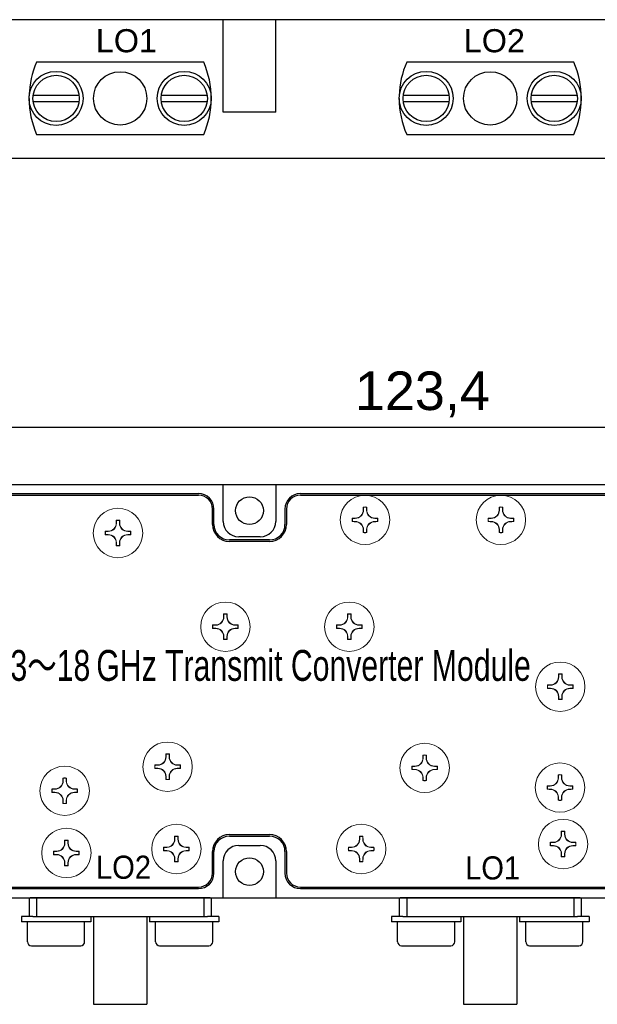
# Model space of a CAD drawing. Header units: millimetres. Extents: x 22 to 1001, y 11 to 310.
# Tile 12 of 16: x 759 to 796, y 141 to 205. Entities that reach past the tile are written whole.
import ezdxf

# ---------------------------------------------------------------- set-up
doc = ezdxf.new("R2010")
doc.units = ezdxf.units.MM
doc.layers.add('00_BUW_DATUM', color=7, linetype='Continuous')
doc.layers.add('02___PRT_ALL_AXES', color=7, linetype='Continuous')
doc.styles.get("Standard").update_dxf_attribs({"font": 'arial.ttf'})
doc.dimstyles.new('ISO-25', dxfattribs={"dimtxt": 2.5, "dimasz": 2.5, "dimexe": 1.25, "dimexo": 0.625, "dimtad": 1, "dimtxsty": 'Standard', "dimcen": 2.5, "dimadec": 0, "dimazin": 0, "dimtfac": 1, "dimtmove": 0, "dimatfit": 3, "dimfxl": 1, "dimarcsym": 0})

# ---------------------------------------------------------------- blocks, each defined once
blk = doc.blocks.new('*D112')
at = {"color": 0, "lineweight": -2, "transparency": 16777216}
for p, q in [((723.413, 175.641), (723.413, 179.974)), ((846.813, 175.641), (846.813, 179.974)), ((725.913, 178.724), (844.313, 178.724))]:
    blk.add_line(p, q, dxfattribs=at)
at = {"color": 0, "transparency": 16777216}
for points in [[(725.913, 179.141), (725.913, 178.307), (723.413, 178.724)], [(844.313, 179.141), (844.313, 178.307), (846.813, 178.724)]]:
    blk.add_solid(points, dxfattribs=at)
at = {"layer": 'Defpoints', "color": 0, "transparency": 16777216}
for p in [(846.813, 178.724), (723.413, 175.016), (846.813, 175.016)]:
    blk.add_point(p, dxfattribs=at)
at = {"color": 0, "transparency": 16777216, "insert": (785.113, 180.852), "char_height": 2.5, "attachment_point": 5}
blk.add_mtext('123,4', dxfattribs=at)
blk = doc.blocks.new('w43ge43kyh')
at = {"color": 7, "linetype": 'Continuous'}
for p, q in [((19.063, 459.574), (7.413, 459.574)), ((11.509, 458.374), (11.509, 452.674)), ((14.966, 458.374), (14.966, 452.674)), ((11.509, 452.674), (14.966, 452.674))]:
    blk.add_line(p, q, dxfattribs=at)
at = {"layer": '00_BUW_DATUM', "color": 7, "linetype": 'Continuous'}
for p, q in [((6.838, 458.374), (6.838, 458.024)), ((7.584, 458.374), (6.838, 458.374)), ((11.338, 458.374), (11.338, 458.024)), ((15.138, 458.374), (15.138, 458.024)), ((19.638, 458.374), (18.891, 458.374)), ((19.638, 458.374), (19.638, 458.024)), ((11.338, 458.024), (6.838, 458.024)), ((7.238, 456.724), (7.238, 458.024)), ((10.938, 456.724), (10.938, 458.024)), ((19.638, 458.024), (15.138, 458.024)), ((15.538, 456.724), (15.538, 458.024)), ((19.238, 456.724), (19.238, 458.024)), ((7.488, 456.474), (10.688, 456.474)), ((15.788, 456.474), (18.988, 456.474))]:
    blk.add_line(p, q, dxfattribs=at)
for centre, start, end in [((7.488, 456.724), 180, 270), ((10.688, 456.724), 270, 0), ((15.788, 456.724), 180, 270), ((18.988, 456.724), 270, 0)]:
    blk.add_arc(centre, 0.25, start, end, dxfattribs=at)
at = {"layer": '02___PRT_ALL_AXES', "color": 7, "linetype": 'Continuous'}
for p, q in [((7.338, 459.574), (7.338, 458.374)), ((7.338, 459.574), (7.413, 459.574)), ((7.826, 459.574), (7.826, 458.374)), ((18.649, 459.574), (18.649, 458.374)), ((19.063, 459.574), (19.138, 459.574)), ((19.138, 459.574), (19.138, 458.374)), ((7.584, 458.374), (18.891, 458.374))]:
    blk.add_line(p, q, dxfattribs=at)
blk = doc.blocks.new('3dvg3fvdef')
at = {"color": 7, "linetype": 'Continuous'}
for p, q in [((43.036, 459.574), (31.386, 459.574)), ((35.482, 458.374), (35.482, 452.674)), ((38.94, 458.374), (38.94, 452.674)), ((35.482, 452.674), (38.94, 452.674))]:
    blk.add_line(p, q, dxfattribs=at)
at = {"layer": '00_BUW_DATUM', "color": 7, "linetype": 'Continuous'}
for p, q in [((30.811, 458.374), (30.811, 458.024)), ((31.558, 458.374), (30.811, 458.374)), ((35.311, 458.374), (35.311, 458.024)), ((39.111, 458.374), (39.111, 458.024)), ((43.611, 458.374), (42.864, 458.374)), ((43.611, 458.374), (43.611, 458.024)), ((35.311, 458.024), (30.811, 458.024)), ((31.211, 456.724), (31.211, 458.024)), ((34.911, 456.724), (34.911, 458.024)), ((43.611, 458.024), (39.111, 458.024)), ((39.511, 456.724), (39.511, 458.024)), ((43.211, 456.724), (43.211, 458.024)), ((31.461, 456.474), (34.661, 456.474)), ((39.761, 456.474), (42.961, 456.474))]:
    blk.add_line(p, q, dxfattribs=at)
for centre, start, end in [((31.461, 456.724), 180, 270), ((34.661, 456.724), 270, 0), ((39.761, 456.724), 180, 270), ((42.961, 456.724), 270, 0)]:
    blk.add_arc(centre, 0.25, start, end, dxfattribs=at)
at = {"layer": '02___PRT_ALL_AXES', "color": 7, "linetype": 'Continuous'}
for p, q in [((31.311, 459.574), (31.311, 458.374)), ((31.311, 459.574), (31.386, 459.574)), ((31.799, 459.574), (31.799, 458.374)), ((42.623, 459.574), (42.623, 458.374)), ((43.036, 459.574), (43.111, 459.574)), ((43.111, 459.574), (43.111, 458.374)), ((31.558, 458.374), (42.864, 458.374))]:
    blk.add_line(p, q, dxfattribs=at)
blk = doc.blocks.new('A$C171141E2')
at = {"linetype": 'Continuous'}
for p, q in [((2.15, 8.563), (2.15, 11.537)), ((2.55, 8.563), (2.55, 11.537)), ((0, 11.312), (0, 0.488)), ((4.7, 0.488), (4.7, 11.312)), ((2.15, 0.263), (2.15, 3.237)), ((2.55, 0.263), (2.55, 3.237))]:
    blk.add_line(p, q, dxfattribs=at)
for centre, radius in [((2.35, 10.05), 1.75), ((2.35, 10.05), 1.5), ((2.35, 5.9), 1.729), ((2.35, 1.75), 1.75), ((2.35, 1.75), 1.5)]:
    blk.add_circle(centre, radius, dxfattribs=at)
for start, end in [(66.52774, 113.47226), (246.52774, 268.35991), (270, 293.47226)]:
    blk.add_arc((2.35, 5.9), 5.9, start, end, dxfattribs=at)
blk = doc.blocks.new('A$C06a0cfcc')
for p, q in [((5.3, 24.4), (42.2, 24.4)), ((48.8, 24.4), (71.2, 24.4)), ((43.1, 22.5), (43.1, 23.5)), ((47.9, 23.5), (47.9, 22.5)), ((46.8, 21.4), (44.2, 21.4)), ((44.2, 2.4), (46.8, 2.4)), ((43.1, -0.1), (43.1, 1.3)), ((47.9, 1.3), (47.9, -0.1)), ((5.5, -1), (42.2, -1)), ((48.8, -1), (116.8, -1))]:
    blk.add_line(p, q)
for centre, radius, start, end in [((42.2, 23.5), 0.9, 0, 90), ((48.8, 23.5), 0.9, 90, 180), ((44.2, 22.5), 1.1, 180, 270), ((46.8, 22.5), 1.1, 270, 0), ((44.2, 1.3), 1.1, 90, 180), ((46.8, 1.3), 1.1, 0, 90), ((42.2, -0.1), 0.9, 270, 0), ((48.8, -0.1), 0.9, 180, 270)]:
    blk.add_arc(centre, radius, start, end)
blk = doc.blocks.new('68u549ch')
at = {"linetype": 'Continuous', "lineweight": 15}
for p, q in [((2339.549, 1488.483), (2339.549, 1488.303)), ((2339.743, 1488.483), (2339.743, 1488.303)), ((2338.835, 1487.769), (2339.018, 1487.77)), ((2340.457, 1487.769), (2340.274, 1487.77)), ((2338.835, 1487.575), (2339.018, 1487.574)), ((2339.549, 1486.861), (2339.549, 1487.041)), ((2339.743, 1486.861), (2339.743, 1487.041)), ((2340.457, 1487.575), (2340.274, 1487.574))]:
    blk.add_line(p, q, dxfattribs=at)
at = {"linetype": 'Continuous', "lineweight": 15, "flags": 128}
for points in [[(2339.532, 1488.499), (2339.531, 1488.475), (2339.531, 1488.45), (2339.531, 1488.426), (2339.531, 1488.401), (2339.53, 1488.377), (2339.53, 1488.352), (2339.53, 1488.328), (2339.53, 1488.303)], [(2339.761, 1488.499), (2339.761, 1488.475), (2339.761, 1488.45), (2339.762, 1488.426), (2339.762, 1488.401), (2339.762, 1488.377), (2339.762, 1488.352), (2339.763, 1488.328), (2339.763, 1488.303)], [(2338.82, 1487.787), (2338.844, 1487.787), (2338.869, 1487.787), (2338.894, 1487.788), (2338.918, 1487.788), (2338.943, 1487.789), (2338.968, 1487.789), (2338.993, 1487.789), (2339.018, 1487.79)], [(2340.473, 1487.787), (2340.448, 1487.787), (2340.424, 1487.787), (2340.399, 1487.788), (2340.374, 1487.788), (2340.349, 1487.789), (2340.324, 1487.789), (2340.299, 1487.789), (2340.274, 1487.79)], [(2338.82, 1487.558), (2338.844, 1487.557), (2338.869, 1487.557), (2338.894, 1487.556), (2338.918, 1487.556), (2338.943, 1487.556), (2338.968, 1487.555), (2338.993, 1487.555), (2339.018, 1487.555)], [(2339.532, 1486.845), (2339.531, 1486.87), (2339.531, 1486.894), (2339.531, 1486.918), (2339.531, 1486.943), (2339.53, 1486.967), (2339.53, 1486.992), (2339.53, 1487.017), (2339.53, 1487.041)], [(2339.761, 1486.845), (2339.761, 1486.87), (2339.761, 1486.894), (2339.762, 1486.918), (2339.762, 1486.943), (2339.762, 1486.967), (2339.762, 1486.992), (2339.763, 1487.017), (2339.763, 1487.041)], [(2340.473, 1487.558), (2340.448, 1487.557), (2340.424, 1487.557), (2340.399, 1487.556), (2340.374, 1487.556), (2340.349, 1487.556), (2340.324, 1487.555), (2340.299, 1487.555), (2340.274, 1487.555)]]:
    blk.add_lwpolyline(points, dxfattribs=at)
at = {"linetype": 'Continuous', "lineweight": 15}
blk.add_circle((2339.646, 1487.672), 1.6, dxfattribs=at)
for centre, radius, start, end in [((2339.016, 1488.303), 0.533, 270.2329, 0), ((2339.646, 1487.672), 0.835, 82.11271, 97.88729), ((2339.646, 1487.672), 0.817, 83.19224, 96.80776), ((2340.276, 1488.303), 0.533, 180, 269.7671), ((2339.646, 1487.672), 0.835, 172.10895, 187.89105), ((2339.646, 1487.672), 0.817, 173.18394, 186.81606), ((2339.646, 1487.672), 0.817, 353.18394, 6.81606), ((2339.646, 1487.672), 0.835, 352.10895, 7.89105), ((2339.016, 1487.041), 0.533, 0, 89.7671), ((2340.276, 1487.041), 0.533, 90.2329, 180), ((2339.646, 1487.672), 0.835, 262.11271, 277.88729), ((2339.646, 1487.672), 0.817, 263.19224, 276.80776)]:
    blk.add_arc(centre, radius, start, end, dxfattribs=at)
for points in [[(2339.53, 1488.303), (2339.528, 1488.171), (2339.474, 1488.038), (2339.284, 1487.847), (2339.15, 1487.791), (2339.018, 1487.79)], [(2339.763, 1488.303), (2339.764, 1488.171), (2339.819, 1488.038), (2340.009, 1487.847), (2340.142, 1487.791), (2340.274, 1487.79)], [(2339.53, 1487.041), (2339.528, 1487.173), (2339.474, 1487.306), (2339.284, 1487.497), (2339.15, 1487.553), (2339.018, 1487.555)], [(2340.274, 1487.555), (2340.142, 1487.553), (2340.009, 1487.498), (2339.819, 1487.307), (2339.764, 1487.173), (2339.763, 1487.041)]]:
    blk.add_open_spline(points, degree=3, knots=[0, 0, 0, 0, 0.5, 0.5, 1, 1, 1, 1], dxfattribs=at)
for points in [[(2339.549, 1488.483), (2339.543, 1488.488), (2339.538, 1488.494), (2339.532, 1488.499)], [(2339.743, 1488.483), (2339.749, 1488.488), (2339.755, 1488.494), (2339.761, 1488.499)], [(2338.835, 1487.769), (2338.83, 1487.775), (2338.825, 1487.781), (2338.82, 1487.787)], [(2340.457, 1487.769), (2340.462, 1487.775), (2340.468, 1487.781), (2340.473, 1487.787)], [(2338.835, 1487.575), (2338.83, 1487.569), (2338.825, 1487.563), (2338.82, 1487.558)], [(2340.457, 1487.575), (2340.462, 1487.569), (2340.468, 1487.563), (2340.473, 1487.558)], [(2339.549, 1486.861), (2339.543, 1486.856), (2339.538, 1486.851), (2339.532, 1486.845)], [(2339.743, 1486.861), (2339.749, 1486.856), (2339.755, 1486.851), (2339.761, 1486.845)]]:
    blk.add_open_spline(points, degree=3, dxfattribs=at)

msp = doc.modelspace()

# ---------------------------------------------------------------- linework, layer by layer
for p, q in [((846.813, 205.135), (723.413, 205.135)), ((772.213, 199.135), (772.213, 205.135)), ((775.613, 199.135), (775.613, 205.135)), ((775.613, 199.135), (772.213, 199.135)), ((846.813, 196.135), (723.413, 196.135)), ((723.413, 175.016), (846.813, 175.016)), ((772.213, 172.616), (772.213, 175.016)), ((775.613, 175.016), (775.613, 172.616)), ((733.713, 174.416), (770.613, 174.416)), ((777.213, 174.416), (799.613, 174.416)), ((771.613, 172.416), (771.613, 173.416)), ((776.213, 173.416), (776.213, 172.416)), ((775.213, 171.416), (772.613, 171.416)), ((774.613, 171.616), (773.213, 171.616)), ((772.613, 152.216), (775.213, 152.216)), ((773.213, 151.616), (774.613, 151.616)), ((771.613, 149.816), (771.613, 151.216)), ((772.213, 148.216), (772.213, 150.616)), ((775.613, 150.616), (775.613, 148.216)), ((776.213, 151.216), (776.213, 149.816)), ((736.613, 148.816), (770.613, 148.816)), ((777.213, 148.816), (845.213, 148.816)), ((723.413, 148.216), (846.813, 148.216))]:
    msp.add_line(p, q)
for centre in [(773.913, 173.316), (773.913, 149.916)]:
    msp.add_circle(centre, 0.9)
for centre, start, end in [((770.613, 173.416), 0, 90), ((777.213, 173.416), 90, 180), ((772.613, 172.416), 180, 270), ((773.213, 172.616), 180, 270), ((774.613, 172.616), 270, 0), ((775.213, 172.416), 270, 0), ((772.613, 151.216), 90, 180), ((775.213, 151.216), 0, 90), ((773.213, 150.616), 90, 180), ((774.613, 150.616), 0, 90), ((770.613, 149.816), 270, 0), ((777.213, 149.816), 180, 270)]:
    msp.add_arc(centre, 1, start, end)

# ---------------------------------------------------------------- block references
at = {"rotation": 270}
for p in [(759.635, 202.385), (783.608, 202.385)]:
    msp.add_blockref('A$C171141E2', p, dxfattribs=at)
for name, p in [('A$C06a0cfcc', (728.413, 149.916)), ('68u549ch', (-1558.249, -1314.956)), ('68u549ch', (-1549.444, -1314.956)), ('68u549ch', (-1574.252, -1315.808)), ('68u549ch', (-1567.294, -1321.88)), ('68u549ch', (-1559.265, -1321.88)), ('68u549ch', (-1545.6, -1325.77)), ('68u549ch', (-1571.039, -1330.957)), ('68u549ch', (-1554.385, -1331.03)), ('68u549ch', (-1577.704, -1332.515)), ('68u549ch', (-1545.618, -1332.305)), ('68u549ch', (-1545.417, -1335.968)), ('68u549ch', (-1577.594, -1336.546)), ('68u549ch', (-1570.469, -1336.289)), ('68u549ch', (-1558.496, -1336.289)), ('w43ge43kyh', (752.297, -311.358)), ('3dvg3fvdef', (752.297, -311.358))]:
    msp.add_blockref(name, p)

# ---------------------------------------------------------------- texts
at = {"attachment_point": 1}
for s, insert, char_height, width in [('\\pi-1.30456;LO1', (765.264, 204.523), 1.5, 0.81346), ('\\pi-1.44167;LO2', (789.237, 204.523), 1.5, 0.81346), ('\\pi5.97918;{\\W0.7;0.3\\fSimSun|b0|i0|c134|p2;～\\fArial|b0|i0|c0|p34;18\u202fGHz Transmit Converter Module}', (750.818, 164.282), 2, 47.23398), ('\\pi-0.19671;{\\W0.9;LO2}', (764.166, 150.952), 1.5, 2.93369), ('\\pi-1.13343;{\\W0.9;LO1}', (789.015, 150.908), 1.5, 0.81346)]:
    msp.add_mtext(s, dxfattribs=dict(at, insert=insert, char_height=char_height, width=width))

# ---------------------------------------------------------------- dimensions: what is measured, and where the dimension line sits
dim = msp.add_linear_dim(base=(846.813, 178.724), p1=(723.413, 175.016), p2=(846.813, 175.016), dimstyle='ISO-25')
dim.commit()
dim.dimension.update_dxf_attribs({"geometry": '*D112', "text_midpoint": (785.113, 180.852)})

doc.saveas('drawing.dxf')
